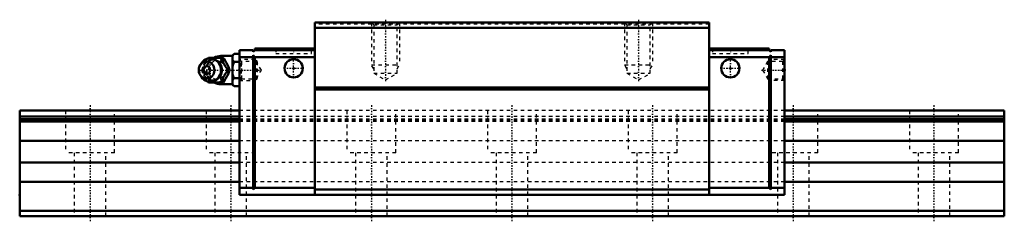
# Model space of a CAD drawing. Header units: millimetres. Extents: x -20 to 260, y -2 to 56.
import ezdxf

# ---------------------------------------------------------------- set-up
doc = ezdxf.new("R2010")
doc.units = ezdxf.units.MM
doc.linetypes.add('Center', pattern=[1.5, 0.45, -0.5, 0.05, -0.5])
doc.linetypes.add('Dashed', pattern=[2, 1, -1])
for name, color, linetype, lineweight in [('2d ConnectionPoints', 7, 'Continuous', 50), ('AM_0', 7, 'Continuous', 50), ('AM_4', 3, 'Continuous', 25), ('AM_5', 3, 'Continuous', 25), ('AM_7', 7, 'Center', 25), ('AM_9', 6, 'Dashed', 25)]:
    doc.layers.add(name, color=color, linetype=linetype, lineweight=lineweight)

# ---------------------------------------------------------------- blocks, each defined once
blk = doc.blocks.new('1_SRG_B_M6F_grease_nipple_joint_0_in_SRG35LR1SS280LHG200BM6F6250001_0')
at = {"layer": 'AM_0'}
for p, q in [((33.43, 44.7), (33.65, 45)), ((33.65, 45), (37.83, 45)), ((40.5, 45.5), (37.2, 45.5)), ((41, 46.12), (40.5, 45.62)), ((40.5, 45.62), (40.5, 37.38)), ((41, 46.12), (42.5, 46.12)), ((31.7, 43.46), (31.34, 42.94)), ((41, 43.81), (42.5, 43.81)), ((31.34, 40.06), (31.7, 39.54)), ((39.27, 41.5), (39.71, 41.5)), ((33.65, 38), (33.42, 38.32)), ((33.65, 38), (37.83, 38)), ((37.2, 37.5), (40.5, 37.5)), ((40.5, 37.38), (41, 36.88)), ((41, 39.19), (42.5, 39.19)), ((41, 36.88), (42.5, 36.88))]:
    blk.add_line(p, q, dxfattribs=at)
for points in [[(37.4, 45), (37.58, 44.45), (37.8, 43.88), (37.98, 43.48), (38.21, 43.05), (38.45, 42.65), (38.72, 42.25), (39.27, 41.5)], [(39.71, 41.5), (39.45, 42.23), (39.28, 42.63), (39.09, 43.03), (38.78, 43.59), (38.43, 44.16), (38.13, 44.59), (37.83, 45)], [(41, 46.12), (40.71, 45.8), (40.5, 45.46)], [(40.5, 44.47), (40.56, 44.36), (40.75, 44.08), (41, 43.81)], [(41, 43.81), (40.71, 43.17), (40.5, 42.49)], [(39.27, 41.5), (38.87, 40.95), (38.47, 40.38), (38.22, 39.98), (38, 39.55), (37.81, 39.15), (37.65, 38.75), (37.4, 38)], [(37.83, 38), (38.35, 38.73), (38.61, 39.13), (38.85, 39.53), (39.15, 40.09), (39.4, 40.66), (39.56, 41.09), (39.71, 41.5)], [(40.5, 40.51), (40.56, 40.3), (40.75, 39.74), (41, 39.19)], [(41, 39.19), (40.71, 38.87), (40.5, 38.53)], [(40.5, 37.54), (40.56, 37.44), (40.75, 37.15), (41, 36.88)]]:
    blk.add_lwpolyline(points, dxfattribs=at)
for centre, radius, start, end in [((34.16, 41.5), 3.3, 270, 90), ((37.2, 41.5), 4, 90, 118.6907), ((37.2, 41.5), 4, 241.1732, 270)]:
    blk.add_arc(centre, radius, start, end, dxfattribs=at)
blk.add_ellipse((34.16, 41.5), major_axis=(0, 3.3), ratio=0.927184, start_param=2.207257, end_param=7.217521, dxfattribs=at)
for major_axis in [(0, 2.42), (0, -1.12)]:
    blk.add_ellipse((33.15, 41.5), major_axis=major_axis, ratio=0.927184, dxfattribs=at)
at = {"layer": 'AM_4'}
for p, q in [((37.2, 45.5), (37.2, 45)), ((37.2, 37.98), (37.2, 37.5))]:
    blk.add_line(p, q, dxfattribs=at)
blk.add_ellipse((34.97, 41.5), major_axis=(0, 2.97), ratio=0.927184, start_param=3.499913, end_param=5.924864, dxfattribs=at)
at = {"layer": 'AM_5', "linetype": 'Dashed'}
blk.add_line((43.04, 38.5), (43.04, 44.5), dxfattribs=at)
at = {"layer": 'AM_7'}
for p, q in [((34.16, 38.04), (34.16, 44.97)), ((37.2, 37.3), (37.2, 45.7)), ((30.69, 41.5), (49.03, 41.5))]:
    blk.add_line(p, q, dxfattribs=at)
at = {"layer": 'AM_9'}
for p, q in [((37.2, 45), (37.2, 37.98)), ((46.89, 44.5), (42.5, 44.5)), ((47.5, 43.89), (46.89, 44.5)), ((46.89, 44.5), (46.89, 38.5)), ((47.5, 43.89), (47.5, 39.11)), ((31.78, 41.5), (32.21, 41.5)), ((37.45, 41.61), (37.45, 41.5)), ((37.45, 41.5), (37.45, 41.47)), ((42.5, 38.5), (46.89, 38.5)), ((46.89, 38.5), (47.5, 39.11))]:
    blk.add_line(p, q, dxfattribs=at)
for points in [[(34.08, 45), (33.82, 44.27), (33.66, 43.87), (33.46, 43.47), (33.16, 42.91), (32.81, 42.34), (32.51, 41.91), (32.21, 41.5)], [(31.78, 41.5), (31.96, 42.05), (32.14, 42.52)], [(36.12, 38.99), (36.02, 38.93), (35.74, 38.8), (35.45, 38.7), (35.15, 38.64), (34.85, 38.62), (34.54, 38.63), (34.24, 38.69), (33.94, 38.79), (33.66, 38.92), (33.39, 39.09), (33.15, 39.29), (32.93, 39.52), (32.73, 39.78), (32.56, 40.06), (32.43, 40.37), (32.32, 40.68), (32.25, 41.01), (32.22, 41.34), (32.22, 41.68), (32.26, 42.01), (32.33, 42.34), (32.43, 42.65), (32.57, 42.95), (32.74, 43.23), (32.93, 43.48), (33.15, 43.71), (33.4, 43.91), (33.66, 44.08), (33.94, 44.21), (34.23, 44.31), (34.53, 44.36), (34.83, 44.38), (35.14, 44.36), (35.44, 44.3), (35.73, 44.21), (36.02, 44.07), (36.28, 43.9), (36.45, 43.76)], [(32.36, 43.02), (32.37, 43.03), (32.59, 43.45), (32.84, 43.85), (33.1, 44.25), (33.43, 44.7)], [(38.37, 42.82), (38.04, 43.15), (37.66, 43.46), (37.2, 43.75)], [(38.75, 40.77), (38.88, 41.11), (38.92, 41.46), (38.89, 41.81), (38.79, 42.16), (38.78, 42.17)], [(32.09, 40.59), (32.03, 40.75), (31.78, 41.5)], [(32.21, 41.5), (32.73, 40.77), (32.99, 40.37), (33.23, 39.97), (33.53, 39.41), (33.78, 38.84), (33.94, 38.41), (34.08, 38)], [(33.42, 38.32), (33.24, 38.55), (32.85, 39.12), (32.6, 39.53), (32.4, 39.91)], [(36.5, 39.28), (36.28, 39.1), (36.12, 38.99)], [(37.2, 39.25), (37.66, 39.54), (38.04, 39.85), (38.32, 40.13)]]:
    blk.add_lwpolyline(points, dxfattribs=at)
blk.add_arc((37.2, 41.5), 4, 118.6907, 241.1732, dxfattribs=at)
for centre, major_axis in [((36.18, 41.5), (0, -3.44)), ((34.7, 41.5), (0, -2.97))]:
    blk.add_ellipse(centre, major_axis=major_axis, ratio=0.927184, dxfattribs=at)
for centre, major_axis, start_param, end_param in [((34.16, 41.5), (0, 3.3), 0.934336, 2.207257), ((34.97, 41.5), (0, 2.97), 5.924864, 6.995274), ((36.05, 41.5), (0, -2.57), 2.639469, 6.785309), ((34.97, 41.5), (0, 2.97), 2.435208, 3.499913)]:
    blk.add_ellipse(centre, major_axis=major_axis, ratio=0.927184, start_param=start_param, end_param=end_param, dxfattribs=at)
blk = doc.blocks.new('2_SRG35LRSSB_M6F1_Slide25_55_0_in_SRG35LR1SS280LHG200BM6F6250001_0')
at = {"layer": 'AM_0'}
for p, q in [((63.9, 55), (63.9, 6)), ((176.1, 55), (63.9, 55)), ((176.1, 53.5), (63.9, 53.5)), ((176.1, 55), (176.1, 6)), ((46.9, 47.6), (63.9, 47.6)), ((46.9, 47.6), (46.9, 47.2)), ((193.1, 47.6), (176.1, 47.6)), ((193.1, 47.6), (193.1, 47.2)), ((46.4, 47.2), (42.5, 47.2)), ((42.5, 47.2), (42.5, 6)), ((46.4, 45.2), (42.5, 45.2)), ((46.4, 46.7), (46.9, 47.2)), ((46.4, 47.2), (46.4, 46.7)), ((46.9, 45.2), (46.4, 45.7)), ((46.4, 45.7), (46.4, 7.5)), ((63.9, 47.2), (46.9, 47.2)), ((46.9, 45.2), (46.9, 8)), ((63.9, 45.2), (46.9, 45.2)), ((176.1, 47.2), (193.1, 47.2)), ((176.1, 45.2), (193.1, 45.2)), ((193.6, 46.7), (193.1, 47.2)), ((193.1, 45.2), (193.6, 45.7)), ((193.1, 45.2), (193.1, 8)), ((193.6, 47.2), (197.5, 47.2)), ((193.6, 47.2), (193.6, 46.7)), ((193.6, 45.7), (193.6, 7.5)), ((193.6, 45.2), (197.5, 45.2)), ((197.5, 47.2), (197.5, 6)), ((176.1, 36.5), (63.9, 36.5)), ((176.1, 36), (63.9, 36)), ((46.4, 8), (42.5, 8)), ((42.5, 6), (197.5, 6)), ((46.4, 7.5), (46.9, 8)), ((63.9, 8), (46.9, 8)), ((176.1, 7.55), (63.9, 7.55)), ((176.1, 8), (193.1, 8)), ((193.6, 7.5), (193.1, 8)), ((193.6, 8), (197.5, 8))]:
    blk.add_line(p, q, dxfattribs=at)
for centre in [(57.9, 42), (182.1, 42)]:
    blk.add_circle(centre, 2.6, dxfattribs=at)
at = {"layer": 'AM_5', "linetype": 'Dashed'}
for p, q in [((80, 55), (80, 43)), ((88, 55), (88, 43)), ((152, 55), (152, 43)), ((160, 55), (160, 43)), ((46.5, 44.5), (46.5, 38.5)), ((80.68, 41.8), (80, 43)), ((80, 43), (88, 43)), ((87.32, 41.8), (88, 43)), ((152.68, 41.8), (152, 43)), ((152, 43), (160, 43)), ((159.32, 41.8), (160, 43)), ((193.1, 43.96), (193.5, 44.5)), ((197.5, 44.5), (193.5, 44.5)), ((193.5, 44.5), (193.5, 38.5)), ((193.1, 39.04), (193.5, 38.5)), ((197.5, 38.5), (193.5, 38.5))]:
    blk.add_line(p, q, dxfattribs=at)
at = {"layer": 'AM_7'}
for p, q in [((84, 55.82), (84, 37.87)), ((156, 55.82), (156, 37.87)), ((57.9, 47.67), (57.9, 46.13)), ((182.1, 47.67), (182.1, 46.13)), ((55.17, 42), (60.63, 42)), ((57.9, 39.27), (57.9, 44.73)), ((179.37, 42), (184.83, 42)), ((182.1, 39.27), (182.1, 44.73)), ((190.97, 41.5), (197.81, 41.5))]:
    blk.add_line(p, q, dxfattribs=at)
at = {"layer": 'AM_9'}
for p, q in [((176.1, 54.5), (63.9, 54.5)), ((80, 55), (80.68, 54.32)), ((80.68, 54.32), (80.68, 40.6)), ((80.68, 54.32), (87.32, 54.32)), ((87.32, 54.32), (88, 55)), ((87.32, 40.6), (87.32, 54.32)), ((152, 55), (152.68, 54.32)), ((152.68, 54.32), (152.68, 40.6)), ((152.68, 54.32), (159.32, 54.32)), ((159.32, 54.32), (160, 55)), ((159.32, 40.6), (159.32, 54.32)), ((52.8, 47.6), (52.8, 46.2)), ((63, 46.2), (63, 47.6)), ((177, 47.6), (177, 46.2)), ((187.2, 46.2), (187.2, 47.6)), ((52.8, 46.2), (63, 46.2)), ((177, 46.2), (187.2, 46.2)), ((43.04, 43.96), (42.5, 44.5)), ((47.3, 43.96), (43.04, 43.96)), ((43.04, 43.96), (43.04, 39.04)), ((48.72, 41.5), (47.3, 43.96)), ((47.3, 43.96), (47.3, 39.04)), ((192.7, 43.96), (191.28, 41.5)), ((196.96, 43.96), (192.7, 43.96)), ((192.7, 43.96), (192.7, 39.04)), ((197.5, 44.5), (196.96, 43.96)), ((196.96, 43.96), (196.96, 39.04)), ((47.3, 39.04), (48.72, 41.5)), ((80.68, 40.6), (84, 38.68)), ((80.68, 40.6), (87.32, 40.6)), ((84, 38.68), (87.32, 40.6)), ((152.68, 40.6), (159.32, 40.6)), ((152.68, 40.6), (156, 38.68)), ((156, 38.68), (159.32, 40.6)), ((191.28, 41.5), (192.7, 39.04)), ((42.5, 38.5), (43.04, 39.04)), ((43.04, 39.04), (47.3, 39.04)), ((192.7, 39.04), (196.96, 39.04)), ((196.96, 39.04), (197.5, 38.5)), ((197.5, 30), (42.5, 30)), ((197.5, 28.34), (42.5, 28.34)), ((197.5, 27.5), (42.5, 27.5)), ((197.5, 27.25), (42.5, 27.25)), ((197.5, 26.9), (42.5, 26.9)), ((197.5, 21.4), (42.5, 21.4)), ((197.5, 15.2), (42.5, 15.2)), ((197.5, 9.7), (42.5, 9.7))]:
    blk.add_line(p, q, dxfattribs=at)
blk = doc.blocks.new('3_SRG35LR280203_Track_0_in_SRG35LR1SS280LHG200BM6F6250001_0')
at = {"layer": 'AM_0'}
for p, q in [((42.5, 30), (-20, 30)), ((-20, 30), (-20, 0)), ((42.5, 28.34), (-20, 28.34)), ((260, 30), (197.5, 30)), ((260, 28.34), (197.5, 28.34)), ((260, 30), (260, 0)), ((42.5, 27.5), (-20, 27.5)), ((42.5, 27.25), (-20, 27.25)), ((42.5, 26.9), (-20, 26.9)), ((260, 27.5), (197.5, 27.5)), ((260, 27.25), (197.5, 27.25)), ((260, 26.9), (197.5, 26.9)), ((42.5, 21.4), (-20, 21.4)), ((260, 21.4), (197.5, 21.4)), ((42.5, 15.2), (-20, 15.2)), ((260, 15.2), (197.5, 15.2)), ((42.5, 9.7), (-20, 9.7)), ((260, 9.7), (197.5, 9.7)), ((260, 1.5), (-20, 1.5)), ((260, 0), (-20, 0))]:
    blk.add_line(p, q, dxfattribs=at)
at = {"layer": 'AM_7'}
for p, q in [((0, 31.5), (0, -1.5)), ((40, 31.5), (40, -1.5)), ((80, 31.5), (80, -1.5)), ((120, 31.5), (120, -1.5)), ((160, 31.5), (160, -1.5)), ((200, 31.5), (200, -1.5)), ((240, 31.5), (240, -1.5))]:
    blk.add_line(p, q, dxfattribs=at)
at = {"layer": 'AM_9'}
for p, q in [((-7, 30), (-7, 18)), ((7, 18), (7, 30)), ((33, 30), (33, 18)), ((197.5, 30), (42.5, 30)), ((197.5, 28.34), (42.5, 28.34)), ((47, 18), (47, 30)), ((73, 30), (73, 18)), ((87, 18), (87, 30)), ((113, 30), (113, 18)), ((127, 18), (127, 30)), ((153, 30), (153, 18)), ((167, 18), (167, 30)), ((193, 30), (193, 18)), ((207, 18), (207, 30)), ((233, 30), (233, 18)), ((247, 18), (247, 30)), ((197.5, 27.5), (42.5, 27.5)), ((197.5, 27.25), (42.5, 27.25)), ((197.5, 26.9), (42.5, 26.9)), ((197.5, 21.4), (42.5, 21.4)), ((7, 18), (-7, 18)), ((-4.5, 18), (-4.5, 0)), ((4.5, 0), (4.5, 18)), ((47, 18), (33, 18)), ((35.5, 18), (35.5, 0)), ((44.5, 0), (44.5, 18)), ((87, 18), (73, 18)), ((75.5, 18), (75.5, 0)), ((84.5, 0), (84.5, 18)), ((127, 18), (113, 18)), ((115.5, 18), (115.5, 0)), ((124.5, 0), (124.5, 18)), ((167, 18), (153, 18)), ((155.5, 18), (155.5, 0)), ((164.5, 0), (164.5, 18)), ((207, 18), (193, 18)), ((195.5, 18), (195.5, 0)), ((204.5, 0), (204.5, 18)), ((247, 18), (233, 18)), ((235.5, 18), (235.5, 0)), ((244.5, 0), (244.5, 18)), ((197.5, 15.2), (42.5, 15.2)), ((197.5, 9.7), (42.5, 9.7))]:
    blk.add_line(p, q, dxfattribs=at)

msp = doc.modelspace()

# ---------------------------------------------------------------- linework, layer by layer
at = {"layer": '2d ConnectionPoints'}
for p in [(57.9, 42), (57.9, 42), (182.1, 42), (182.1, 42), (42.5, 41.5), (197.5, 41.5), (-20, 6), (120, 6), (0, 0), (0, 0)]:
    msp.add_point(p, dxfattribs=at)

# ---------------------------------------------------------------- block references
for name in ['2_SRG35LRSSB_M6F1_Slide25_55_0_in_SRG35LR1SS280LHG200BM6F6250001_0', '1_SRG_B_M6F_grease_nipple_joint_0_in_SRG35LR1SS280LHG200BM6F6250001_0', '3_SRG35LR280203_Track_0_in_SRG35LR1SS280LHG200BM6F6250001_0']:
    msp.add_blockref(name, (0, 0))

doc.saveas('drawing.dxf')
